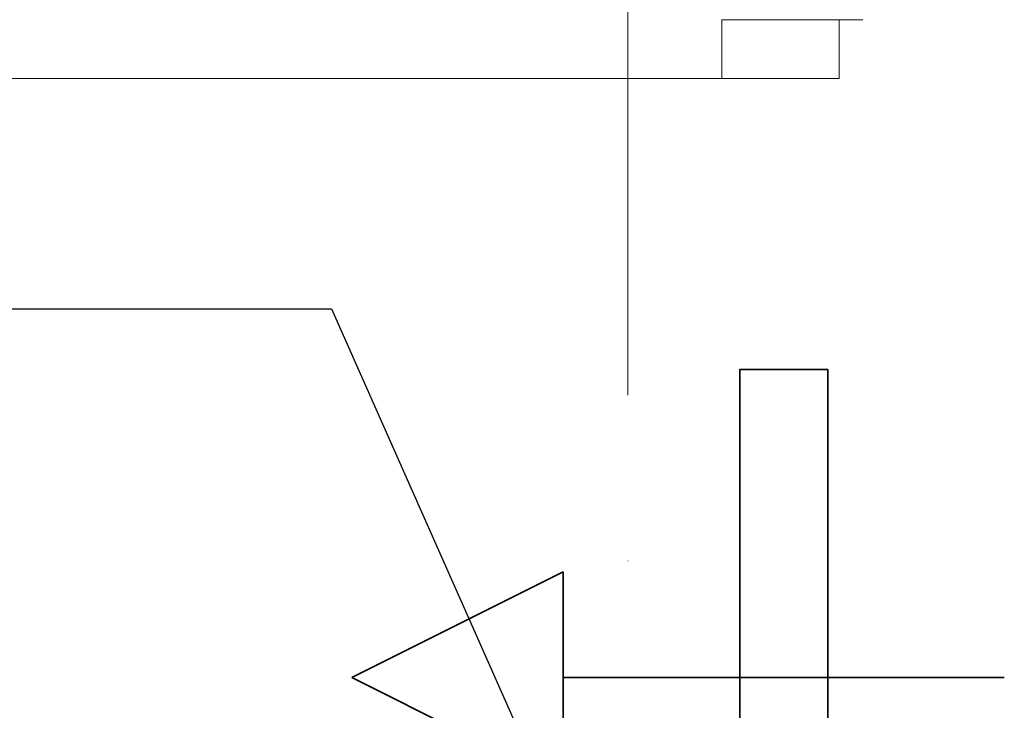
# Model space of a CAD drawing. Header units: millimetres. Extents: x -4612887 to -4536833, y -5457376 to -5415716.
# Tile 31 of 144: x -4593594 to -4592755, y -5440056 to -5439468. Entities that reach past the tile are written whole.
import ezdxf

# ---------------------------------------------------------------- set-up
doc = ezdxf.new("R2010")
doc.units = ezdxf.units.MM
doc.header["$MEASUREMENT"] = 0
doc.linetypes.add('Kropki i Kreski', pattern=[670.277762, 352.777767, -176.388884, 0, -141.111112])
for name, color, linetype, lineweight in [('is_wnt_kratki_kontaktowe', 160, 'Continuous', 35), ('is_wnt_opis', 60, 'Continuous', 25), ('Osie', 8, 'Continuous', 18), ('Ściany wewnętrzne', 7, 'Continuous', 18)]:
    doc.layers.add(name, color=color, linetype=linetype, lineweight=lineweight)

# ---------------------------------------------------------------- blocks, each defined once
blk = doc.blocks.new('6')
at = {"layer": 'is_wnt_kratki_kontaktowe'}
for p, q in [((-12.518, 6), (-24.518, 0)), ((-12.518, 6), (-12.518, -6)), ((12.518, 0), (-12.518, 0)), ((-24.518, 0), (-12.518, -6))]:
    blk.add_line(p, q, dxfattribs=at)
blk.add_lwpolyline([(2.5, 17.5), (2.5, -17.5), (-2.5, -17.5), (-2.5, 17.5)], close=True, dxfattribs=at)

msp = doc.modelspace()

# ---------------------------------------------------------------- linework, layer by layer
at = {"layer": 'is_wnt_opis', "color": 2}
for p, q in [((-4595866.94, -5439714.2), (-4593328.12, -5439714.2)), ((-4593328.12, -5439714.2), (-4593144.65, -5440127.6))]:
    msp.add_line(p, q, dxfattribs=at)
at = {"layer": 'Osie', "color": 8, "linetype": 'Kropki i Kreski'}
msp.add_line((-4593075.69, -5455206.55), (-4593075.69, -5416505.97), dxfattribs=at)
at = {"layer": 'Ściany wewnętrzne', "color": 8, "linetype": 'Continuous'}
for p, q in [((-4592995.69, -5439467.76), (-4592895.69, -5439467.76)), ((-4592995.69, -5439467.76), (-4592995.69, -5439517.76)), ((-4592895.69, -5439467.76), (-4592995.69, -5439467.76)), ((-4592995.69, -5439467.76), (-4592895.69, -5439467.76)), ((-4592895.69, -5439467.76), (-4592875.69, -5439467.76)), ((-4592895.69, -5439517.76), (-4592895.69, -5439467.76)), ((-4592995.69, -5439517.76), (-4594095.69, -5439517.76)), ((-4592995.69, -5439517.76), (-4592895.69, -5439517.76))]:
    msp.add_line(p, q, dxfattribs=at)
msp.add_arc((-4592995.69, -5439517.76), 1100, 180, 270, dxfattribs=at)

# ---------------------------------------------------------------- block references
at = {"layer": 'is_wnt_kratki_kontaktowe', "color": 2, "xscale": 15, "yscale": 15, "zscale": 15, "rotation": 359.9999997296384}
msp.add_blockref('6', (-4592942.9, -5440028.42), dxfattribs=at)

doc.saveas('drawing.dxf')
